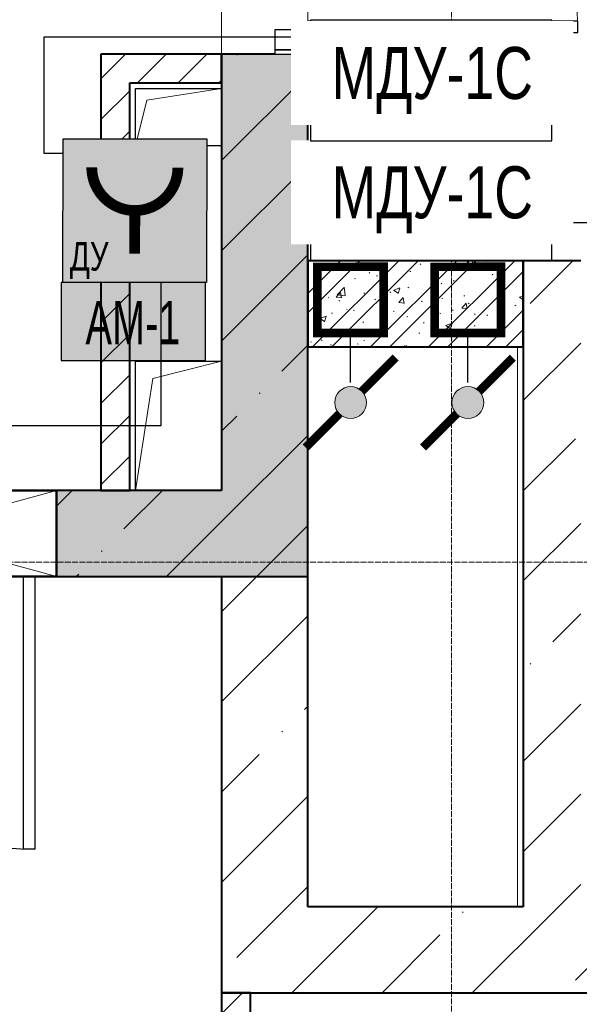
# Model space of a CAD drawing. Header units: millimetres. Extents: x -816133 to 919604, y 87941 to 147341.
# Tile 134 of 256: x -7155 to -5207, y 125834 to 129264. Entities that reach past the tile are written whole.
import ezdxf
from ezdxf.enums import TextEntityAlignment as Align

# ---------------------------------------------------------------- set-up
doc = ezdxf.new("R2010")
doc.units = ezdxf.units.MM
doc.set_wipeout_variables(frame=1)
doc.linetypes.add('ADSK_Линия сетки', pattern=[25, 20, -2.5, 0, -2.5])
doc.linetypes.add('Линия сетки', pattern=[25, 20, -2.5, 0, -2.5])
for name, color, linetype, lineweight in [('_АПС_Оборудование', 1, 'Continuous', 30), ('A-000-M_MASS', 7, 'Continuous', 18), ('A-200-M_WALL', 7, 'Continuous', 18), ('A-200-M_WALL_EXT', 7, 'Continuous', 18), ('A-200-M_WALL_INT', 7, 'Continuous', 18), ('A-200-M_WALL_PAT', 7, 'Continuous', 40), ('A-314-M_WINDOW', 7, 'Continuous', 18), ('A-325-M_DOOR', 7, 'Continuous', 18), ('A-325-M_DOOR__FRAME', 7, 'Continuous', 30), ('A-325-M_DOOR_OPENING', 7, 'Continuous', 18), ('A-325-M_DOOR_PANEL', 7, 'Continuous', 30), ('RC-Извещатели_пожарные', 1, 'Continuous', 30), ('Z-030-M_GRID', 7, 'Continuous', 9), ('Z-060-M_DETAIL', 7, 'Continuous', 18), ('Воздуховоды', 7, 'Continuous', 18), ('ОС', 5, 'Continuous', 25), ('СС-011-ПОЖ-СИГНАЛИЗАЦИЯ', 1, 'Continuous', 30)]:
    doc.layers.add(name, color=color, linetype=linetype, lineweight=lineweight)
for name, color, linetype in [('EI_HATCH_GALV', 7, 'Continuous'), ('АПС', 5, 'Continuous'), ('ССПС', 5, 'Continuous')]:
    doc.layers.add(name, color=color, linetype=linetype)
doc.styles.add('1111', font='ARIALN.TTF')
doc.styles.add('Arial Narrow', font='ARIALN.TTF', dxfattribs={"width": 0.9, "height": 600})

# ---------------------------------------------------------------- blocks, each defined once
blk = doc.blocks.new('10эт')
at = {"layer": 'A-200-M_WALL_PAT', "lineweight": 18}
h = blk.add_hatch(color=9, dxfattribs=at)
h.paths.add_polyline_path([(354036.7, 126501.1), (354151.7, 126501.1), (354151.7, 128021.1), (353851.7, 128021.1), (353851.7, 126501.1)])
h.paths.add_polyline_path([(354151.7, 129601.1), (354151.7, 129751.1), (353851.7, 129751.1), (353851.7, 129601.1), (354036.7, 129601.1)])
h = blk.add_hatch(color=9, dxfattribs=at)
h.paths.add_polyline_path([(354151.7, 126201.1), (354151.7, 126501.1), (353276.5, 126501.1), (353276.5, 126201.1)])
h.paths.add_polyline_path([(352176.5, 126201.1), (352176.5, 126501.1), (351751.7, 126501.1), (351751.7, 126201.1)])
at = {"layer": 'A-000-M_MASS', "color": 9, "lineweight": 30}
for p, q in [((353551.7, 127701.1), (353551.7, 127901.1)), ((353551.7, 127901.1), (353851.7, 127901.1)), ((353851.7, 127701.1), (353551.7, 127701.1)), ((353551.7, 126501.1), (353551.7, 126951.1)), ((353551.7, 126951.1), (353851.7, 126951.1))]:
    blk.add_line(p, q, dxfattribs=at)
at = {"layer": 'A-000-M_MASS', "color": 9}
for p, q in [((353591.7, 127861.1), (353851.7, 127901.1)), ((353551.7, 127701.1), (353591.7, 127861.1)), ((354881.7, 125051.1), (354881.7, 127001.1)), ((353611.7, 126891.1), (353851.7, 126951.1)), ((353551.7, 126501.1), (353611.7, 126891.1))]:
    blk.add_line(p, q, dxfattribs=at)
at = {"layer": 'A-200-M_WALL', "color": 9, "lineweight": 40}
for p, q in [((354036.7, 128021.1), (353851.7, 128021.1)), ((353851.7, 128021.1), (353851.7, 126501.1)), ((354151.7, 126501.1), (354151.7, 128021.1)), ((353851.7, 126501.1), (353276.5, 126501.1)), ((354151.7, 126201.1), (354151.7, 126501.1)), ((353276.5, 126201.1), (354151.7, 126201.1))]:
    blk.add_line(p, q, dxfattribs=at)
at = {"layer": 'A-200-M_WALL_EXT', "color": 9, "lineweight": 40}
for p, q in [((354036.7, 128021.1), (353851.7, 128021.1)), ((353851.7, 128021.1), (353851.7, 126501.1)), ((354151.7, 125051.1), (354151.7, 128021.1)), ((355101.7, 127301.1), (354901.7, 127301.1)), ((354901.7, 127301.1), (354901.7, 125051.1)), ((353851.7, 126501.1), (353276.7, 126501.1)), ((353276.7, 126501.1), (353276.7, 126201.1)), ((353276.7, 126201.1), (353851.7, 126201.1)), ((353851.7, 126201.1), (353851.7, 125051.1)), ((353851.7, 125051.1), (353851.7, 124751.1)), ((354901.7, 125051.1), (354151.7, 125051.1)), ((353851.7, 124751.1), (358051.7, 124751.1))]:
    blk.add_line(p, q, dxfattribs=at)
at = {"layer": 'A-200-M_WALL_INT', "color": 9, "lineweight": 40}
for p, q in [((353531.7, 128021.1), (353431.7, 128021.1)), ((353431.7, 128021.1), (353431.7, 126501.1)), ((353851.7, 128021.1), (353531.7, 128021.1)), ((353851.7, 127921.1), (353851.7, 128021.1)), ((353531.7, 126501.1), (353531.7, 127921.1)), ((353531.7, 127921.1), (353851.7, 127921.1)), ((354901.7, 127301.1), (354151.7, 127301.1)), ((354151.7, 127301.1), (354151.7, 127001.1)), ((354901.7, 127001.1), (354901.7, 127301.1)), ((354151.7, 127001.1), (354901.7, 127001.1)), ((353431.7, 126501.1), (353531.7, 126501.1)), ((353851.7, 124751.1), (353851.7, 124501.1)), ((353951.7, 124751.1), (353851.7, 124751.1)), ((353951.7, 124501.1), (353951.7, 124751.1))]:
    blk.add_line(p, q, dxfattribs=at)
at = {"layer": 'A-200-M_WALL_PAT', "color": 9, "linetype": 'Continuous', "lineweight": 9}
for p, q in [((353431.7, 127935.1), (353517.6, 128021.1)), ((353559.1, 127921.1), (353659.1, 128021.1)), ((353700.5, 127921.1), (353800.5, 128021.1)), ((353904.4, 128017.1), (353906.7, 128019.5)), ((353851.7, 127650.1), (354151.7, 127950.1)), ((353841.9, 127921.1), (353851.7, 127930.9)), ((353431.7, 127793.7), (353531.7, 127893.7)), ((353431.7, 127652.3), (353531.7, 127752.3)), ((353431.7, 127510.9), (353531.7, 127610.9)), ((353851.7, 127335.8), (354140.1, 127624.2)), ((353431.7, 127369.4), (353531.7, 127469.4)), ((353431.7, 127228), (353531.7, 127328)), ((353851.7, 127021.5), (354151.7, 127321.5)), ((354151.7, 127186.8), (354265.9, 127301.1)), ((354151.7, 127119.5), (354333.3, 127301.1)), ((354168, 127001.1), (354468, 127301.1)), ((354235.3, 127001.1), (354535.3, 127301.1)), ((354350.2, 127289), (354352.8, 127291)), ((354370.1, 127001.1), (354670.1, 127301.1)), ((354437.4, 127001.1), (354737.4, 127301.1)), ((354542.4, 127290.4), (354544.9, 127288.1)), ((354572.1, 127001.1), (354872.1, 127301.1)), ((354698.7, 127289.1), (354702.1, 127289.5)), ((354706.6, 127297), (354721.8, 127286.8)), ((354706.7, 127296.8), (354717.7, 127301.1)), ((354721.9, 127285.5), (354727.2, 127301.1)), ((354775.4, 127299.2), (354778.7, 127299.6)), ((354925.9, 127152.8), (355074.2, 127301.1)), ((354193.7, 127267.5), (354196.3, 127269.6)), ((354364.7, 127259.9), (354367.1, 127257.6)), ((354506.6, 127263.8), (354509.9, 127264.2)), ((354639.5, 127001.1), (354901.7, 127263.3)), ((354793.2, 127254), (354795.7, 127251.7)), ((354815.2, 127251.4), (354817.9, 127253.4)), ((354186.9, 127229.4), (354189.4, 127227.1)), ((354314.5, 127238.5), (354317.8, 127239)), ((354391.1, 127248.6), (354394.5, 127249)), ((354615.5, 127223.5), (354617.9, 127221.2)), ((354658.7, 127229.9), (354661.4, 127231.9)), ((353431.7, 127086.6), (353531.7, 127186.6)), ((354250.5, 127174.6), (354265.2, 127192.1)), ((354254.4, 127182.9), (354278.2, 127207.6)), ((354268.7, 127171.8), (354265.2, 127190.9)), ((354281.2, 127179.9), (354277.9, 127208.8)), ((354346.5, 127187.5), (354349.1, 127189.6)), ((354437.7, 127192.9), (354440.2, 127190.7)), ((354450.5, 127198.7), (354465.7, 127188.5)), ((354450.6, 127198.5), (354472, 127206.7)), ((354465.8, 127187.2), (354472, 127205.6)), ((354500.4, 127207), (354503.1, 127209.1)), ((354810.6, 127194.2), (354814, 127194.6)), ((354190, 127166.1), (354192.6, 127168.1)), ((354222, 127173.8), (354224.8, 127172)), ((354250.3, 127174.6), (354268.5, 127173)), ((354254.4, 127183), (354281.5, 127178.8)), ((354259.9, 127162.4), (354262.4, 127160.2)), ((354384.7, 127167), (354387.5, 127165.2)), ((354468.9, 127155.5), (354487.1, 127153.9)), ((354469.1, 127155.4), (354483.8, 127173)), ((354487.3, 127152.7), (354483.8, 127171.8)), ((354547.4, 127160.1), (354550.2, 127158.3)), ((354579.7, 127132.4), (354603.5, 127157.1)), ((354606.5, 127129.4), (354603.2, 127158.4)), ((354618.6, 127168.9), (354621.9, 127169.3)), ((354687.7, 127136.3), (354702.4, 127153.8)), ((354695.2, 127179), (354698.5, 127179.4)), ((354705.9, 127133.5), (354702.4, 127152.6)), ((354710.1, 127153.2), (354712.9, 127151.4)), ((354811.5, 127149.9), (354814.2, 127151.9)), ((354888.5, 127174.3), (354901.7, 127165.4)), ((354888.7, 127174.1), (354901.7, 127179.1)), ((354234.3, 127118.3), (354237.6, 127118.7)), ((354286.2, 127132.9), (354289.1, 127131.1)), ((354311, 127128.4), (354314.3, 127128.8)), ((354426.4, 127143.6), (354429.7, 127144)), ((354448.9, 127126), (354451.8, 127124.2)), ((354579.7, 127132.5), (354606.8, 127128.3)), ((354611.7, 127119.2), (354614.5, 127117.4)), ((354655, 127128.4), (354657.7, 127130.5)), ((354687.5, 127136.3), (354705.7, 127134.7)), ((354731.9, 127116.8), (354734.3, 127114.5)), ((354774.2, 127001.1), (354901.7, 127128.6)), ((354872.8, 127146.3), (354875.6, 127144.5)), ((354194.4, 127100.4), (354209.6, 127090.2)), ((354194.5, 127100.2), (354215.9, 127108.4)), ((354209.7, 127088.9), (354215.9, 127107.3)), ((354342.8, 127086.1), (354345.4, 127088.1)), ((354496.7, 127105.6), (354499.4, 127107.6)), ((354554.1, 127086.3), (354556.6, 127084)), ((354632.6, 127075.8), (354653.9, 127084)), ((354647.8, 127064.4), (354654, 127082.9)), ((354774.4, 127112.3), (354777.2, 127110.5)), ((354186.3, 127064.6), (354188.9, 127066.6)), ((354376.3, 127055.8), (354378.8, 127053.5)), ((354538.4, 127048.7), (354541.7, 127049.1)), ((354615, 127058.8), (354618.3, 127059.2)), ((354632.4, 127076), (354647.6, 127065.8)), ((354730.4, 127074), (354733.8, 127074.4)), ((354807.8, 127048.4), (354810.5, 127050.5)), ((354841.5, 127001.1), (354901.7, 127061.3)), ((353431.7, 126945.2), (353531.7, 127045.2)), ((354161.3, 127018.9), (354164.2, 127017.1)), ((354198.6, 127025.3), (354201.1, 127023)), ((354346.2, 127023.4), (354349.5, 127023.8)), ((354651.3, 127027), (354654, 127029)), ((354901.7, 126814.3), (355101.7, 127014.3)), ((354061.5, 126917), (354151.7, 127007.2)), ((354230.8, 127008.2), (354234.1, 127008.6)), ((354324, 127012), (354326.9, 127010.2)), ((354486.7, 127005.2), (354489.6, 127003.4)), ((354493, 127004.1), (354495.7, 127006.1)), ((353431.7, 126803.8), (353531.7, 126903.8)), ((353982.9, 126838.5), (353985.3, 126840.8)), ((353431.7, 126662.3), (353531.7, 126762.3)), ((353851.7, 126707.2), (353904.4, 126759.9)), ((353851.7, 126392.9), (354151.7, 126692.9)), ((354901.7, 126500), (355083, 126681.3)), ((353431.7, 126520.9), (353531.7, 126620.9)), ((353276.7, 126446.5), (353331.2, 126501.1)), ((353511.5, 126367), (353645.5, 126501.1)), ((353659.9, 126201.1), (353851.7, 126392.9)), ((353851.7, 126078.6), (354151.7, 126378.6)), ((354901.7, 126185.7), (355101.7, 126385.7)), ((353432.9, 126288.4), (353435.3, 126290.8)), ((353345.5, 126201.1), (353354.3, 126209.8)), ((353851.7, 125764.3), (354151.7, 126064.3)), ((355004.4, 125974.1), (355101.7, 126071.4)), ((354925.9, 125895.5), (354928.2, 125897.9)), ((354140.1, 125738.4), (354151.7, 125750)), ((354901.7, 125557.1), (355101.7, 125757.1)), ((354061.5, 125659.8), (354063.9, 125662.2)), ((353851.7, 125450), (353982.9, 125581.2)), ((353851.7, 125135.7), (354151.7, 125435.7)), ((354901.7, 125242.7), (355101.7, 125442.7)), ((355024.3, 125051.1), (355101.7, 125128.4)), ((354081.4, 125051.1), (354151.7, 125121.4)), ((353904.4, 124874), (354081.4, 125051.1)), ((354095.7, 124751.1), (354395.7, 125051.1)), ((354690.1, 125031.2), (354692.5, 125033.5)), ((354724.3, 124751.1), (355024.3, 125051.1)), ((355083, 124795.4), (355338.6, 125051.1)), ((354410, 124751.1), (354611.6, 124952.6)), ((353851.7, 124678.2), (353924.6, 124751.1))]:
    blk.add_line(p, q, dxfattribs=at)
at = {"layer": 'A-314-M_WINDOW', "color": 9, "lineweight": 50}
for p, q in [((352176.5, 126501.1), (353276.5, 126501.1)), ((353276.5, 126501.1), (353276.5, 126201.1)), ((353276.5, 126201.1), (352176.5, 126201.1))]:
    blk.add_line(p, q, dxfattribs=at)
at = {"layer": 'A-325-M_DOOR', "color": 9, "lineweight": 30}
for p, q in [((354036.7, 128036.1), (354036.7, 128021.1)), ((354151.7, 128036.1), (354036.7, 128036.1)), ((354036.7, 128021.1), (354151.7, 128021.1)), ((354151.7, 128021.1), (354151.7, 128036.1))]:
    blk.add_line(p, q, dxfattribs=at)
at = {"layer": 'A-325-M_DOOR__FRAME', "color": 9}
for p, q in [((354111.7, 128106.1), (354036.7, 128106.1)), ((354036.7, 128106.1), (354036.7, 128036.1)), ((354111.7, 128096.1), (354111.7, 128106.1)), ((354151.7, 128096.1), (354111.7, 128096.1)), ((354151.7, 128036.1), (354151.7, 128096.1)), ((354036.7, 128036.1), (354151.7, 128036.1))]:
    blk.add_line(p, q, dxfattribs=at)
at = {"layer": 'A-325-M_DOOR_OPENING', "color": 9}
for p, q in [((353851.7, 128021.1), (353851.7, 129601.1)), ((354151.7, 128021.1), (354151.7, 129601.1))]:
    blk.add_line(p, q, dxfattribs=at)
at = {"layer": 'A-325-M_DOOR_PANEL', "color": 9}
for p, q in [((354151.7, 128136.1), (354151.7, 128096.1)), ((355091.7, 128136.1), (354151.7, 128136.1)), ((355091.7, 128096.1), (355091.7, 128136.1)), ((354151.7, 128096.1), (355091.7, 128096.1)), ((353161.5, 125251.1), (353161.5, 126201.1)), ((353201.5, 126201.1), (353201.5, 125251.1)), ((353201.5, 125251.1), (353161.5, 125251.1))]:
    blk.add_line(p, q, dxfattribs=at)
at = {"layer": 'A-325-M_DOOR_PANEL', "color": 9, "lineweight": 18}
blk.add_arc((354151.7, 128096.1), 940, 0, 90, dxfattribs=at)
at = {"layer": 'A-325-M_DOOR_PANEL', "color": 9}
blk.add_arc((353201.5, 126201.1), 950, 180, 270, dxfattribs=at)
at = {"layer": 'Z-030-M_GRID', "color": 9, "linetype": 'Линия сетки'}
blk.add_line((354651.7, 116076.8), (354651.7, 137026.1), dxfattribs=at)
at = {"layer": 'Z-030-M_GRID', "color": 9, "linetype": 'ADSK_Линия сетки'}
blk.add_line((358421.7, 126251.1), (308438.4, 126251.1), dxfattribs=at)
at = {"layer": 'Z-060-M_DETAIL', "color": 9}
for p, q in [((353276.5, 126501.1), (352176.5, 126501.1)), ((352176.5, 126201.1), (353276.5, 126501.1)), ((353276.5, 126201.1), (352176.5, 126501.1)), ((353276.5, 126201.1), (353276.5, 126501.1)), ((352176.5, 126201.1), (353276.5, 126201.1))]:
    blk.add_line(p, q, dxfattribs=at)
blk = doc.blocks.new('АМ-1')
at = {"lineweight": 40, "ltscale": 2, "true_color": 0xffffff}
h = blk.add_hatch(color=7, dxfattribs=at)
h.dxf.hatch_style = 1
h.paths.add_polyline_path([(2.4, 136.2), (505.6, 136.2), (505.6, 408), (2.4, 408)])
at = {"layer": 'ОС', "color": 1, "lineweight": 30}
blk.add_lwpolyline([(505.6, 408), (2.4, 408), (2.4, 136.2), (505.6, 136.2)], close=True, dxfattribs=at)
at = {"layer": 'ССПС', "color": 1, "lineweight": -2, "ltscale": 1000, "style": '1111', "width": 0.8}
blk.add_text('АМ-1', height=150.98, dxfattribs=at).set_placement((87.4, 193.6))
blk = doc.blocks.new('_МДУ')
at = {"color": 1}
blk.add_wipeout([(-350, 175), (350, 175), (350, -175), (-350, -175)], dxfattribs=at)
at = {"layer": 'АПС', "color": 1, "lineweight": 30, "ltscale": 200}
blk.add_lwpolyline([(350, 175), (-350, 175), (-350, -175), (350, -175)], close=True, dxfattribs=at)
at = {"layer": 'АПС', "color": 0, "lineweight": 30, "ltscale": 200, "insert": (3.3, -0.1), "char_height": 150.98, "width": 668.294, "attachment_point": 5, "style": 'Arial Narrow', "bg_fill": 2}
blk.add_mtext('МДУ-1С', dxfattribs=at)
blk = doc.blocks.new('пд_выт')
at = {"layer": 'Воздуховоды', "true_color": 0xcd6928}
h = blk.add_hatch(color=32, dxfattribs=at)
h.dxf.hatch_style = 1
h.paths.add_polyline_path([(468770, -40557.8, 1), (468659.1, -40557.8, 1)])
at = {"layer": 'Воздуховоды', "color": 32, "lineweight": 30, "true_color": 0xcd6928}
blk.add_line((468645.3, -40557.8), (468472.3, -40558), dxfattribs=at)
at = {"layer": 'Воздуховоды', "color": 32, "true_color": 0xcd6928, "const_width": 29.5}
for points in [[(468557.9, -40401.2), (468675.4, -40518.6)], [(468753.8, -40596.9), (468871.3, -40714.3)]]:
    blk.add_lwpolyline(points, dxfattribs=at)
blk.add_lwpolyline([(468241.6, -40673.5), (468472.4, -40673.4), (468472.2, -40442.6), (468241.4, -40442.7)], close=True, dxfattribs=at)
at = {"layer": 'Воздуховоды', "color": 32, "true_color": 0xcd6928}
blk.add_circle((468714.6, -40557.8), 55.4, dxfattribs=at)
blk = doc.blocks.new('УДП')
at = {"color": 30}
blk.add_wipeout([(324222.7, -148669), (324222.3, -149169), (323722.3, -149168.6), (323722.7, -148668.6)], dxfattribs=at).dxf.layer = 'RC-Извещатели_пожарные'
blk.add_wipeout([(323722.3, -149168.6), (323722.7, -148668.6), (324222.7, -148669), (324222.3, -149169)], dxfattribs=at).dxf.layer = 'RC-Извещатели_пожарные'
at = {"layer": 'EI_HATCH_GALV', "lineweight": 30, "true_color": 0xffffff}
h = blk.add_hatch(color=7, dxfattribs=at)
h.dxf.hatch_style = 1
h.paths.add_polyline_path([(324222.7, -148669), (324222.3, -149169), (323722.3, -149168.6), (323722.7, -148668.6)])
at = {"layer": 'RC-Извещатели_пожарные', "color": 30, "ltscale": 30}
blk.add_lwpolyline([(324222.7, -148669), (324222.3, -149169), (323722.3, -149168.6), (323722.7, -148668.6)], close=True, dxfattribs=at)
at = {"layer": 'RC-Извещатели_пожарные', "color": 30, "ltscale": 30, "const_width": 37.5}
blk.add_lwpolyline([(323822.6, -148768.7, 1), (324122.6, -148768.9, 1)], format="xyb", dxfattribs=at)
blk.add_lwpolyline([(323972.5, -148918.8), (323972.3, -149068.8)], dxfattribs=at)
at = {"color": 30, "lineweight": 30, "style": 'Arial Narrow', "width": 0.9}
blk.add_text('ДУ', height=100, dxfattribs=at).set_placement((323813.7, -149078), align=Align.MIDDLE_CENTER)

msp = doc.modelspace()

# ---------------------------------------------------------------- linework, layer by layer
at = {"layer": 'СС-011-ПОЖ-СИГНАЛИЗАЦИЯ'}
msp.add_lwpolyline([(-2808.8, 129307.3), (-2808.8, 128555.8), (-5436, 128555.8), (-5436, 128931.4), (-5585.3, 128931.4), (-5585.3, 128635.3), (-5877.2, 128635.3), (-5877.2, 129203.3), (-7070.9, 129203.3), (-7070.9, 128798.8), (-6664.1, 128798.8), (-6664.1, 127848.7), (-8185.1, 127848.7), (-8185.1, 129474.9)], dxfattribs=at)

# ---------------------------------------------------------------- block references
msp.add_blockref('АМ-1', (-7013.4, 127939.9))
at = {"layer": 'СС-011-ПОЖ-СИГНАЛИЗАЦИЯ', "color": 9, "lineweight": 30}
msp.add_blockref('10эт', (-360303.7, 1122.9), dxfattribs=at)

# ---------------------------------------------------------------- next in the draw order: block references
at = {"layer": '_АПС_Оборудование', "color": 0, "lineweight": 30, "xscale": 1.2, "yscale": 1.2, "zscale": 1.2}
msp.add_blockref('_МДУ', (-5722.9, 128636.5), dxfattribs=at)
at = {"layer": 'СС-011-ПОЖ-СИГНАЛИЗАЦИЯ', "lineweight": 30}
msp.add_blockref('УДП', (-330726.8, 277517.8), dxfattribs=at)

# ---------------------------------------------------------------- next in the draw order: block references
at = {"layer": '_АПС_Оборудование', "color": 0, "lineweight": 30, "xscale": 1.2, "yscale": 1.2, "zscale": 1.2}
msp.add_blockref('_МДУ', (-5723, 129052.3), dxfattribs=at)
at = {"layer": 'СС-011-ПОЖ-СИГНАЛИЗАЦИЯ', "lineweight": 30, "rotation": 270}
for p in [(34554.7, 596644.8), (34963, 596644.8)]:
    msp.add_blockref('пд_выт', p, dxfattribs=at)

doc.saveas('drawing.dxf')
